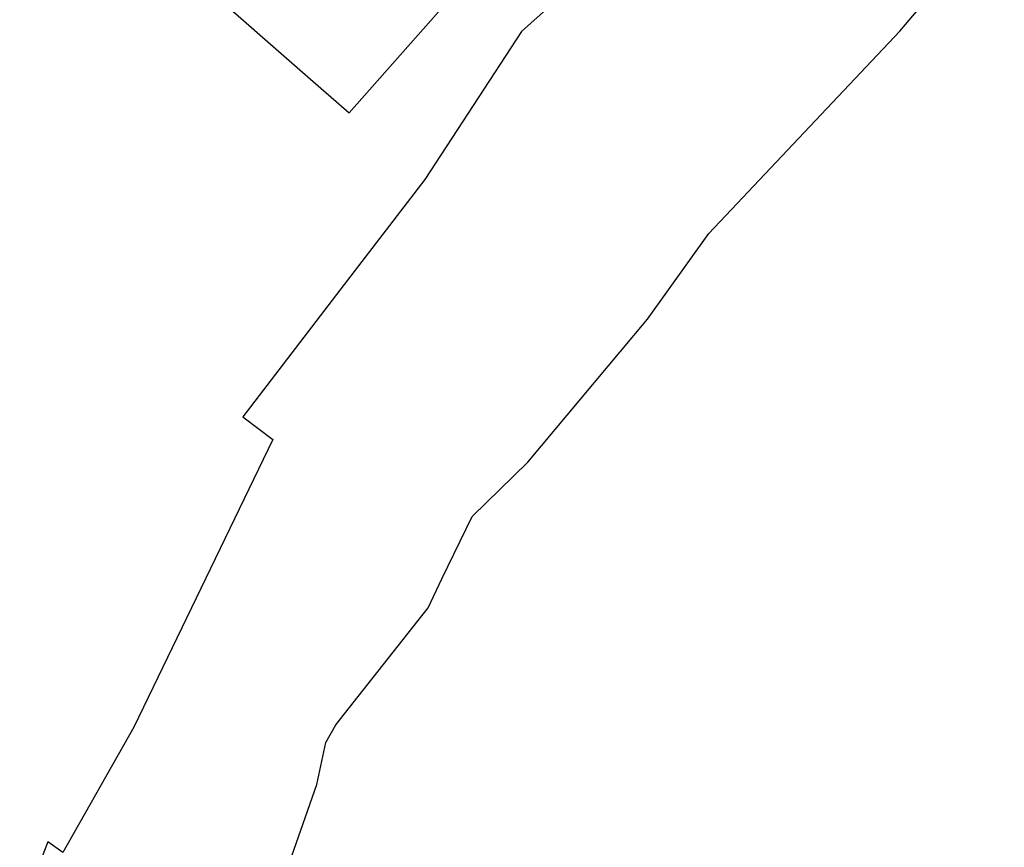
# Model space of a CAD drawing. Header units: metres. Extents: x -373 to 1321, y -1609 to 597.
# Tile 5 of 39: x 573 to 643, y -1076 to -1017. Entities that reach past the tile are written whole.
import ezdxf

# ---------------------------------------------------------------- set-up
doc = ezdxf.new("R2010")
doc.units = ezdxf.units.M
doc.layers.add('AX_Flurstueck', color=7, linetype='Continuous', lineweight=18)

msp = doc.modelspace()

# ---------------------------------------------------------------- linework, layer by layer
at = {"layer": 'AX_Flurstueck', "color": 7, "linetype": 'Continuous', "lineweight": 25, "transparency": 33554687}
for points in [[(589.071, -988.311, 0), (575.716, -1005.395, 0), (591.955, -1019.626, 0), (593.852, -1021.288, 0), (596.584, -1023.683, 0), (611.483, -1006.813, 0), (613.33, -1004.574, 0), (615.632, -1001.785, 0), (623.548, -991.509, 0), (627.347, -986.271, 0), (630.986, -980.903, 0), (634.344, -975.336, 0), (637.263, -969.508, 0), (639.122, -965.2, 0), (640.342, -960.742, 0), (641.212, -956.174, 0), (641.671, -951.335, 0), (642.021, -944.358, 0), (635.733, -940.101, 0), (623.068, -948.318, 0), (602.756, -970.069, 0), (587.562, -983.833, 0), (590.011, -986.172, 0), (589.071, -988.311, 0)], [(618.808, -1008.983, 0), (608.863, -1017.909, 0), (601.983, -1028.422, 0), (596.248, -1035.908, 0), (589.028, -1045.333, 0), (591.168, -1046.945, 0), (581.276, -1067.404, 0), (576.217, -1076.326, 0), (575.147, -1075.576, 0), (573.148, -1080.774, 0)], [(584.685, -1098.92, 0), (594.284, -1071.488, 0), (594.927, -1068.491, 0), (595.653, -1067.251, 0), (597.243, -1065.23, 0), (602.209, -1058.922, 0), (603.198, -1056.861, 0), (605.334, -1052.416, 0), (609.295, -1048.543, 0), (617.811, -1038.366, 0), (622.179, -1032.268, 0), (635.783, -1017.874, 0), (643.21, -1009.105, 0)]]:
    msp.add_polyline3d(points, dxfattribs=at)

doc.saveas('drawing.dxf')
